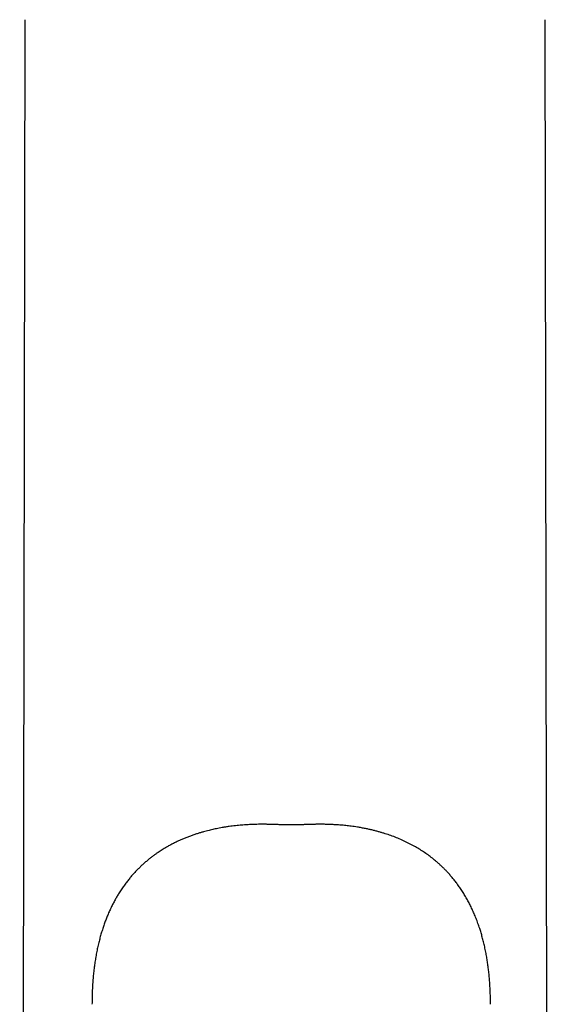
# Model space of a CAD drawing. Header units: millimetres. Extents: x 8 to 727, y 12 to 719.
# Tile 55 of 69: x 394 to 418, y 638 to 682. Entities that reach past the tile are written whole.
import ezdxf

# ---------------------------------------------------------------- set-up
doc = ezdxf.new("R2010")
doc.units = ezdxf.units.MM

msp = doc.modelspace()

# ---------------------------------------------------------------- linework, layer by layer
at = {"color": 7, "linetype": 'Continuous', "lineweight": 30}
for p, q in [((394.069, 682.33), (393.837, 549.458)), ((417.536, 602.88), (417.398, 682.33))]:
    msp.add_line(p, q, dxfattribs=at)
for points, knots in [([(405.779, 646.212), (405.766, 646.212), (405.742, 646.212), (405.708, 646.212), (405.681, 646.212), (405.656, 646.212), (405.629, 646.213), (405.588, 646.213), (405.532, 646.214), (405.463, 646.216), (405.389, 646.218), (405.316, 646.221), (405.249, 646.223), (405.2, 646.225), (405.166, 646.226), (405.141, 646.227), (405.115, 646.227), (405.093, 646.228), (405.074, 646.228), (405.056, 646.229), (405.035, 646.229), (405.012, 646.23), (404.989, 646.231), (404.967, 646.231), (404.947, 646.231), (404.918, 646.232), (404.874, 646.233), (404.815, 646.233), (404.747, 646.234), (404.676, 646.234), (404.583, 646.233), (404.474, 646.232), (404.354, 646.228), (404.244, 646.224), (404.137, 646.22), (404.025, 646.213), (403.906, 646.206), (403.781, 646.196), (403.649, 646.184), (403.511, 646.17), (403.369, 646.153), (403.22, 646.133), (403.07, 646.111), (402.923, 646.087), (402.787, 646.062), (402.662, 646.037), (402.547, 646.013), (402.436, 645.988), (402.322, 645.961), (402.201, 645.93), (402.073, 645.895), (401.937, 645.856), (401.794, 645.812), (401.643, 645.762), (401.487, 645.706), (401.33, 645.646), (401.177, 645.584), (401.032, 645.521), (400.884, 645.453), (400.734, 645.379), (400.584, 645.3), (400.446, 645.223), (400.326, 645.152), (400.223, 645.089), (400.131, 645.03), (400.036, 644.967), (399.933, 644.896), (399.823, 644.816), (399.704, 644.726), (399.579, 644.625), (399.457, 644.522), (399.34, 644.417), (399.229, 644.312), (399.114, 644.199), (398.998, 644.077), (398.882, 643.948), (398.765, 643.811), (398.648, 643.663), (398.529, 643.504), (398.41, 643.334), (398.301, 643.166), (398.201, 643.001), (398.11, 642.84), (398.02, 642.671), (397.931, 642.492), (397.844, 642.304), (397.764, 642.116), (397.69, 641.929), (397.622, 641.744), (397.557, 641.55), (397.495, 641.348), (397.435, 641.139), (397.38, 640.921), (397.328, 640.696), (397.28, 640.461), (397.238, 640.226), (397.202, 639.991), (397.17, 639.755), (397.143, 639.512), (397.12, 639.259), (397.102, 638.997), (397.088, 638.726), (397.08, 638.445), (397.079, 638.254), (397.078, 638.158)], [0, 0, 0, 0, 0.003034, 0.005489, 0.007396, 0.008916, 0.010929, 0.013271, 0.017916, 0.023133, 0.028496, 0.034151, 0.039224, 0.043504, 0.044924, 0.046821, 0.049063, 0.050761, 0.051885, 0.053198, 0.054863, 0.056536, 0.058611, 0.060041, 0.061431, 0.063047, 0.06658, 0.070899, 0.076015, 0.081382, 0.086565, 0.096216, 0.105167, 0.112703, 0.120329, 0.12849, 0.137183, 0.146406, 0.155976, 0.166049, 0.176624, 0.187311, 0.198909, 0.209734, 0.219791, 0.229085, 0.23762, 0.245401, 0.253998, 0.263088, 0.272741, 0.282954, 0.29395, 0.305523, 0.317672, 0.330142, 0.342162, 0.353684, 0.364712, 0.377781, 0.390096, 0.401662, 0.412483, 0.420465, 0.428077, 0.436282, 0.44535, 0.455289, 0.466106, 0.477814, 0.490427, 0.500984, 0.512123, 0.523858, 0.536204, 0.548706, 0.561813, 0.575551, 0.589945, 0.605025, 0.620826, 0.633773, 0.64721, 0.66116, 0.675649, 0.690703, 0.706352, 0.720232, 0.734593, 0.749456, 0.764845, 0.780787, 0.797008, 0.813814, 0.831234, 0.849297, 0.865995, 0.883253, 0.901096, 0.91955, 0.938639, 0.958392, 0.978836, 1, 1, 1, 1]), ([(405.803, 646.212), (405.799, 646.212), (405.795, 646.212), (405.792, 646.212), (405.791, 646.212)], [0, 0, 0, 0, 0.92219, 1, 1, 1, 1]), ([(406.226, 646.212), (406.154, 646.213), (406.011, 646.215), (405.868, 646.213), (405.796, 646.212)], [0, 0, 0, 0, 0.5, 1, 1, 1, 1]), ([(406.231, 646.212), (406.231, 646.212), (406.227, 646.212), (406.223, 646.212), (406.22, 646.212)], [0, 0, 0, 0, 0.098969, 1, 1, 1, 1]), ([(414.944, 638.158), (414.944, 638.25), (414.943, 638.431), (414.935, 638.699), (414.923, 638.958), (414.906, 639.208), (414.885, 639.449), (414.861, 639.68), (414.833, 639.902), (414.802, 640.116), (414.765, 640.336), (414.722, 640.56), (414.674, 640.788), (414.621, 641.007), (414.565, 641.217), (414.507, 641.418), (414.44, 641.628), (414.364, 641.844), (414.279, 642.066), (414.191, 642.276), (414.1, 642.474), (414.007, 642.662), (413.908, 642.849), (413.801, 643.035), (413.688, 643.218), (413.574, 643.39), (413.459, 643.551), (413.345, 643.701), (413.23, 643.842), (413.118, 643.973), (413.007, 644.095), (412.9, 644.207), (412.795, 644.31), (412.693, 644.407), (412.59, 644.5), (412.458, 644.614), (412.293, 644.746), (412.095, 644.893), (411.891, 645.032), (411.683, 645.162), (411.462, 645.288), (411.229, 645.41), (410.982, 645.526), (410.732, 645.632), (410.479, 645.728), (410.266, 645.8), (410.093, 645.853), (409.957, 645.893), (409.814, 645.932), (409.663, 645.97), (409.504, 646.007), (409.337, 646.042), (409.162, 646.076), (408.995, 646.104), (408.841, 646.128), (408.705, 646.146), (408.576, 646.162), (408.455, 646.176), (408.343, 646.187), (408.237, 646.196), (408.144, 646.203), (408.06, 646.209), (407.98, 646.214), (407.895, 646.219), (407.804, 646.223), (407.707, 646.227), (407.604, 646.23), (407.501, 646.232), (407.404, 646.233), (407.319, 646.234), (407.244, 646.234), (407.178, 646.233), (407.118, 646.232), (407.072, 646.231), (407.038, 646.231), (407.011, 646.23), (406.981, 646.229), (406.948, 646.228), (406.915, 646.228), (406.883, 646.227), (406.846, 646.225), (406.801, 646.224), (406.751, 646.222), (406.7, 646.221), (406.654, 646.219), (406.608, 646.218), (406.56, 646.216), (406.51, 646.215), (406.464, 646.214), (406.42, 646.213), (406.384, 646.213), (406.356, 646.212), (406.336, 646.212), (406.312, 646.212), (406.28, 646.212), (406.256, 646.212), (406.243, 646.212)], [0, 0, 0, 0, 0.020147, 0.039635, 0.058487, 0.07673, 0.094386, 0.111178, 0.127448, 0.143216, 0.1585, 0.176092, 0.193057, 0.209422, 0.225216, 0.240464, 0.255191, 0.273217, 0.290482, 0.307028, 0.322891, 0.338109, 0.352713, 0.369178, 0.384876, 0.399846, 0.414122, 0.427978, 0.441175, 0.453739, 0.465691, 0.477049, 0.487641, 0.497774, 0.507818, 0.517819, 0.535906, 0.553888, 0.57179, 0.589633, 0.607434, 0.627342, 0.647185, 0.666935, 0.686605, 0.706207, 0.715966, 0.726239, 0.737045, 0.748388, 0.760275, 0.772707, 0.785692, 0.79915, 0.809728, 0.81973, 0.829152, 0.83799, 0.84624, 0.8539, 0.861162, 0.866548, 0.872353, 0.878577, 0.885223, 0.892292, 0.899783, 0.907599, 0.914908, 0.920865, 0.926264, 0.931105, 0.935388, 0.939266, 0.941185, 0.943159, 0.945376, 0.948139, 0.950636, 0.952812, 0.955374, 0.958762, 0.962888, 0.966578, 0.969964, 0.973066, 0.976855, 0.980479, 0.983872, 0.987014, 0.990157, 0.991657, 0.993059, 0.994667, 0.997011, 1, 1, 1, 1])]:
    msp.add_open_spline(points, degree=3, knots=knots, dxfattribs=at)
at = {"color": 252, "linetype": 'Continuous', "lineweight": 0}
msp.add_open_spline([(406.263, 646.212), (406.179, 646.212), (406.011, 646.212), (405.843, 646.212), (405.76, 646.212)], degree=3, knots=[0, 0, 0, 0, 0.499988, 1, 1, 1, 1], dxfattribs=at)

doc.saveas('drawing.dxf')
